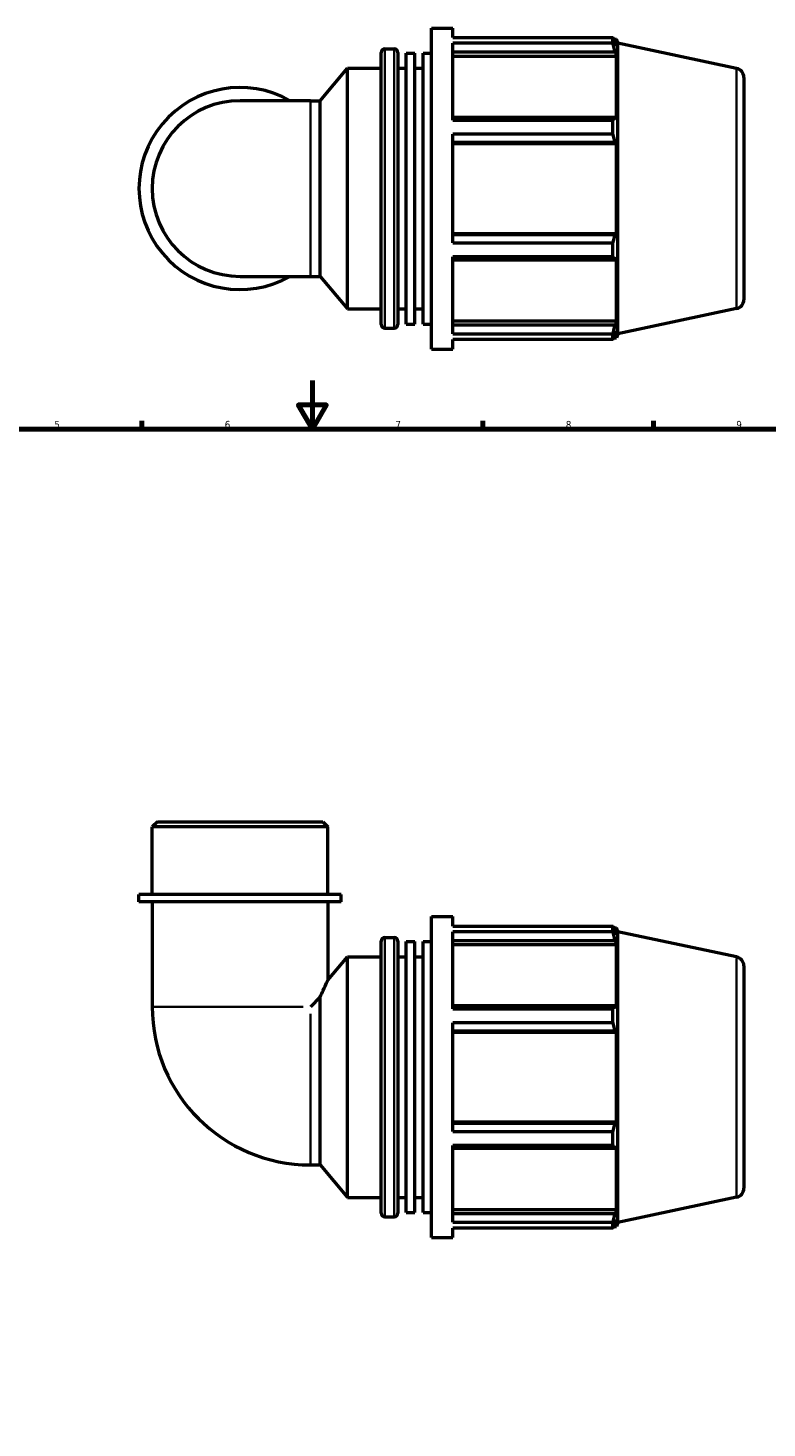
# Model space of a CAD drawing. Header units: millimetres. Extents: x 0 to 952, y -447 to 773.
# Tile 5 of 6: x 304 to 607, y 163 to 739. Entities that reach past the tile are written whole.
import ezdxf

# ---------------------------------------------------------------- set-up
doc = ezdxf.new("R2010")
doc.units = ezdxf.units.MM
for name, color, linetype, lineweight in [('Border (ANSI)', 7, 'Continuous', 70), ('Visible (ANSI)', 7, 'Continuous', 50), ('Visible Narrow (ANSI)', 7, 'Continuous', 35)]:
    doc.layers.add(name, color=color, linetype=linetype, lineweight=lineweight)
doc.styles.add('Note Text (ANSI)', font='tahoma.ttf')

# ---------------------------------------------------------------- blocks, each defined once
blk = doc.blocks.new('Borders Default Border')
at = {"layer": 'Border (ANSI)'}
for p, q in [((350.42, 574), (350.42, 577.45)), ((490.58, 574), (490.58, 577.45)), ((560.67, 574), (560.67, 577.45))]:
    blk.add_line(p, q, dxfattribs=at)
at = {"layer": 'Border (ANSI)', "flags": 128}
for points in [[(420.5, 594), (420.5, 574), (414.73, 584), (426.27, 584), (420.5, 574)], [(20, 20), (20, 574), (821, 574), (821, 20), (20, 20)]]:
    blk.add_lwpolyline(points, dxfattribs=at)
at = {"layer": 'Border (ANSI)', "char_height": 3.05, "attachment_point": 7, "style": 'Note Text (ANSI)'}
for s, insert in [('5', (314.48, 574.34)), ('6', (384.49, 574.34)), ('7', (454.6, 574.4)), ('8', (524.63, 574.33)), ('9', (594.7, 574.34))]:
    blk.add_mtext(s, dxfattribs=dict(at, insert=insert))

msp = doc.modelspace()

# ---------------------------------------------------------------- linework, layer by layer
at = {"layer": 'Visible (ANSI)'}
for p, q in [((469.452, 606.982), (469.452, 738.982)), ((469.452, 738.982), (478.252, 738.982)), ((478.252, 735.084), (478.252, 738.982)), ((478.252, 735.084), (544.012, 735.084)), ((478.252, 701.092), (478.252, 732.697)), ((544.012, 732.697), (478.252, 732.697)), ((544.012, 732.697), (544.012, 735.084)), ((544.385, 734.362), (545.513, 734.362)), ((545.513, 731.521), (544.869, 733.41)), ((545.513, 731.521), (545.513, 734.362)), ((546.042, 732.732), (545.513, 734.362)), ((546.042, 613.233), (546.042, 732.732)), ((594.822, 722.364), (546.042, 732.732)), ((448.752, 617.062), (448.752, 728.902)), ((450.252, 730.402), (454.152, 730.402)), ((455.652, 728.902), (455.652, 617.062)), ((459.102, 617.285), (459.102, 728.68)), ((459.102, 728.68), (462.552, 728.68)), ((462.552, 617.285), (462.552, 728.68)), ((466.002, 617.285), (466.002, 728.68)), ((466.002, 728.68), (469.452, 728.68)), ((478.252, 729.183), (544.869, 729.183)), ((478.252, 727.427), (545.513, 727.427)), ((544.869, 729.183), (545.513, 727.427)), ((545.513, 701.324), (545.513, 727.427)), ((423.719, 709.095), (434.952, 722.482)), ((434.952, 623.482), (434.952, 722.482)), ((434.952, 722.482), (448.752, 722.482)), ((455.652, 722.482), (459.102, 722.482)), ((462.552, 722.482), (466.002, 722.482)), ((597.792, 718.696), (597.792, 627.269)), ((419.683, 709.095), (390.792, 709.095)), ((419.683, 709.095), (423.719, 709.095)), ((423.719, 636.869), (423.719, 709.095)), ((544.869, 702.239), (478.252, 702.239)), ((545.513, 701.324), (544.869, 702.239)), ((478.252, 701.092), (544.012, 701.092)), ((544.012, 695.33), (544.012, 701.092)), ((478.252, 650.634), (478.252, 695.33)), ((544.012, 695.33), (478.252, 695.33)), ((478.252, 692.035), (544.869, 692.035)), ((478.252, 691.44), (545.513, 691.44)), ((544.869, 692.035), (545.513, 691.44)), ((545.513, 654.525), (545.513, 691.44)), ((478.252, 654.525), (545.513, 654.525)), ((544.869, 653.93), (478.252, 653.93)), ((478.252, 650.634), (544.012, 650.634)), ((544.012, 644.873), (544.012, 650.634)), ((545.513, 654.525), (544.869, 653.93)), ((478.252, 613.268), (478.252, 644.873)), ((544.012, 644.873), (478.252, 644.873)), ((478.252, 643.726), (544.869, 643.726)), ((544.869, 643.726), (545.513, 644.64)), ((545.513, 618.538), (545.513, 644.64)), ((390.792, 636.869), (419.683, 636.869)), ((419.683, 636.869), (423.719, 636.869)), ((423.719, 636.869), (434.952, 623.482)), ((434.952, 623.482), (448.752, 623.482)), ((455.652, 623.482), (459.102, 623.482)), ((462.552, 623.482), (466.002, 623.482)), ((594.822, 623.601), (546.042, 613.233)), ((459.102, 617.285), (462.552, 617.285)), ((466.002, 617.285), (469.452, 617.285)), ((478.252, 618.538), (545.513, 618.538)), ((544.869, 616.781), (478.252, 616.781)), ((545.513, 618.538), (544.869, 616.781)), ((450.252, 615.562), (454.152, 615.562)), ((478.252, 613.268), (544.012, 613.268)), ((478.252, 606.982), (478.252, 610.881)), ((544.012, 610.881), (478.252, 610.881)), ((544.012, 610.881), (544.012, 613.268)), ((544.385, 611.602), (545.513, 611.602)), ((544.869, 612.555), (545.513, 614.443)), ((545.513, 611.602), (545.513, 614.443)), ((546.042, 613.233), (545.513, 611.602)), ((469.452, 606.982), (478.252, 606.982)), ((356.846, 412.677), (354.679, 410.511)), ((426.905, 410.511), (354.679, 410.511)), ((354.679, 382.677), (354.679, 410.511)), ((356.846, 412.677), (424.739, 412.677)), ((424.739, 412.677), (426.905, 410.511)), ((426.905, 382.677), (426.905, 410.511)), ((432.322, 382.677), (349.262, 382.677)), ((349.262, 379.677), (349.262, 382.677)), ((432.322, 379.677), (432.322, 382.677)), ((432.322, 379.677), (349.262, 379.677)), ((354.679, 379.677), (354.679, 336.568)), ((426.905, 379.677), (426.905, 347.587)), ((469.452, 241.677), (469.452, 373.677)), ((469.452, 373.677), (478.252, 373.677)), ((478.252, 369.779), (478.252, 373.677)), ((478.252, 369.779), (544.012, 369.779)), ((544.012, 367.392), (544.012, 369.779)), ((544.385, 369.057), (545.513, 369.057)), ((545.513, 366.217), (545.513, 369.057)), ((546.042, 367.427), (545.513, 369.057)), ((448.752, 251.757), (448.752, 363.597)), ((450.252, 365.097), (454.152, 365.097)), ((455.652, 363.597), (455.652, 251.757)), ((459.102, 251.98), (459.102, 363.375)), ((459.102, 363.375), (462.552, 363.375)), ((462.552, 251.98), (462.552, 363.375)), ((466.002, 251.98), (466.002, 363.375)), ((466.002, 363.375), (469.452, 363.375)), ((478.252, 335.787), (478.252, 367.392)), ((544.012, 367.392), (478.252, 367.392)), ((478.252, 363.878), (544.869, 363.878)), ((545.513, 366.217), (544.869, 368.105)), ((544.869, 363.878), (545.513, 362.122)), ((546.042, 247.928), (546.042, 367.427)), ((594.822, 357.059), (546.042, 367.427)), ((426.905, 347.587), (434.952, 357.177)), ((434.952, 258.177), (434.952, 357.177)), ((434.952, 357.177), (448.752, 357.177)), ((455.652, 357.177), (459.102, 357.177)), ((462.552, 357.177), (466.002, 357.177)), ((478.252, 362.122), (545.513, 362.122)), ((545.513, 336.02), (545.513, 362.122)), ((597.792, 353.391), (597.792, 261.964)), ((423.719, 340.604), (419.683, 336.568)), ((423.719, 271.564), (423.719, 340.604)), ((544.869, 336.934), (478.252, 336.934)), ((478.252, 335.787), (544.012, 335.787)), ((544.012, 330.025), (544.012, 335.787)), ((545.513, 336.02), (544.869, 336.934)), ((478.252, 285.329), (478.252, 330.025)), ((544.012, 330.025), (478.252, 330.025)), ((478.252, 326.73), (544.869, 326.73)), ((478.252, 326.135), (545.513, 326.135)), ((544.869, 326.73), (545.513, 326.135)), ((545.513, 289.22), (545.513, 326.135)), ((478.252, 289.22), (545.513, 289.22)), ((544.869, 288.625), (478.252, 288.625)), ((545.513, 289.22), (544.869, 288.625)), ((478.252, 285.329), (544.012, 285.329)), ((544.012, 279.568), (544.012, 285.329)), ((478.252, 247.963), (478.252, 279.568)), ((544.012, 279.568), (478.252, 279.568)), ((478.252, 278.421), (544.869, 278.421)), ((544.869, 278.421), (545.513, 279.335)), ((545.513, 253.233), (545.513, 279.335)), ((419.683, 271.564), (423.719, 271.564)), ((423.719, 271.564), (434.952, 258.177)), ((434.952, 258.177), (448.752, 258.177)), ((455.652, 258.177), (459.102, 258.177)), ((462.552, 258.177), (466.002, 258.177)), ((594.822, 258.296), (546.042, 247.928)), ((450.252, 250.257), (454.152, 250.257)), ((459.102, 251.98), (462.552, 251.98)), ((466.002, 251.98), (469.452, 251.98)), ((478.252, 253.233), (545.513, 253.233)), ((544.869, 251.476), (478.252, 251.476)), ((478.252, 247.963), (544.012, 247.963)), ((544.012, 245.576), (544.012, 247.963)), ((545.513, 253.233), (544.869, 251.476)), ((544.869, 247.25), (545.513, 249.138)), ((545.513, 246.297), (545.513, 249.138)), ((546.042, 247.928), (545.513, 246.297)), ((478.252, 241.677), (478.252, 245.576)), ((544.012, 245.576), (478.252, 245.576)), ((544.385, 246.297), (545.513, 246.297)), ((469.452, 241.677), (478.252, 241.677))]:
    msp.add_line(p, q, dxfattribs=at)
for centre, radius, start, end in [((450.252, 728.902), 1.5, 90, 180), ((454.152, 728.902), 1.5, 0, 90), ((594.042, 718.696), 3.75, 0, 78), ((390.792, 672.982), 41.53, 60.408154, 299.591846), ((390.792, 672.982), 36.113, 90, 270), ((594.042, 627.269), 3.75, 282, 0), ((450.252, 617.062), 1.5, 180, 270), ((454.152, 617.062), 1.5, 270, 0), ((450.252, 363.597), 1.5, 90, 180), ((454.152, 363.597), 1.5, 0, 90), ((594.042, 353.391), 3.75, 0, 78), ((419.683, 336.568), 65.003, 180, 270), ((594.042, 261.964), 3.75, 282, 0), ((450.252, 251.757), 1.5, 180, 270), ((454.152, 251.757), 1.5, 270, 0)]:
    msp.add_arc(centre, radius, start, end, dxfattribs=at)
for points, weights in [([(544.012, 735.084), (544.458, 734.23), (544.869, 733.41)], [1, 1.00102787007, 1.00123879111]), ([(544.869, 729.183), (544.458, 730.904), (544.012, 732.697)], [1.00123879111, 1.00102787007, 1]), ([(544.012, 701.092), (544.458, 701.677), (544.869, 702.239)], [1, 1.00102787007, 1.00123879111]), ([(544.869, 692.035), (544.458, 693.649), (544.012, 695.33)], [1.00123879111, 1.00102787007, 1]), ([(544.012, 650.634), (544.458, 652.316), (544.869, 653.93)], [1, 1.00102787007, 1.00123879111]), ([(544.869, 643.726), (544.458, 644.288), (544.012, 644.873)], [1.00123879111, 1.00102787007, 1]), ([(544.012, 613.268), (544.458, 615.06), (544.869, 616.781)], [1, 1.00102787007, 1.00123879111]), ([(544.869, 612.555), (544.458, 611.735), (544.012, 610.881)], [1.00123879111, 1.00102787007, 1]), ([(544.012, 369.779), (544.458, 368.925), (544.869, 368.105)], [1, 1.00102787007, 1.00123879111]), ([(544.869, 363.878), (544.458, 365.599), (544.012, 367.392)], [1.00123879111, 1.00102787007, 1]), ([(544.012, 335.787), (544.458, 336.372), (544.869, 336.934)], [1, 1.00102787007, 1.00123879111]), ([(544.869, 326.73), (544.458, 328.344), (544.012, 330.025)], [1.00123879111, 1.00102787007, 1]), ([(544.012, 285.329), (544.458, 287.011), (544.869, 288.625)], [1, 1.00102787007, 1.00123879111]), ([(544.869, 278.421), (544.458, 278.983), (544.012, 279.568)], [1.00123879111, 1.00102787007, 1]), ([(544.012, 247.963), (544.458, 249.755), (544.869, 251.476)], [1, 1.00102787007, 1.00123879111]), ([(544.869, 247.25), (544.458, 246.43), (544.012, 245.576)], [1.00123879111, 1.00102787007, 1])]:
    msp.add_rational_spline(points, weights, degree=2, dxfattribs=at)
msp.add_open_spline([(423.719, 340.604), (424.153, 341.605), (424.56, 342.518), (425.467, 344.527), (425.991, 345.653), (426.533, 346.804), (426.674, 347.101), (426.86, 347.493), (426.905, 347.587), (426.905, 347.587)], degree=3, knots=[13.7327268, 13.7327268, 13.7327268, 13.7327268, 14.1408059, 14.1408059, 14.7605886, 14.7605886, 15.07048, 15.07048, 15.3803714, 15.3803714, 15.3803714, 15.3803714], dxfattribs=at)
at = {"layer": 'Visible Narrow (ANSI)'}
for p, q in [((450.252, 729.695), (450.252, 616.269)), ((454.152, 616.269), (454.152, 729.695)), ((594.822, 624.209), (594.822, 721.756)), ((419.683, 637.314), (419.683, 708.651)), ((450.252, 364.39), (450.252, 250.964)), ((454.152, 250.964), (454.152, 364.39)), ((594.822, 258.904), (594.822, 356.451)), ((354.961, 336.568), (416.758, 336.568)), ((419.683, 271.846), (419.683, 333.643))]:
    msp.add_line(p, q, dxfattribs=at)

# ---------------------------------------------------------------- block references
msp.add_blockref('Borders Default Border', (0, 0))

doc.saveas('drawing.dxf')
